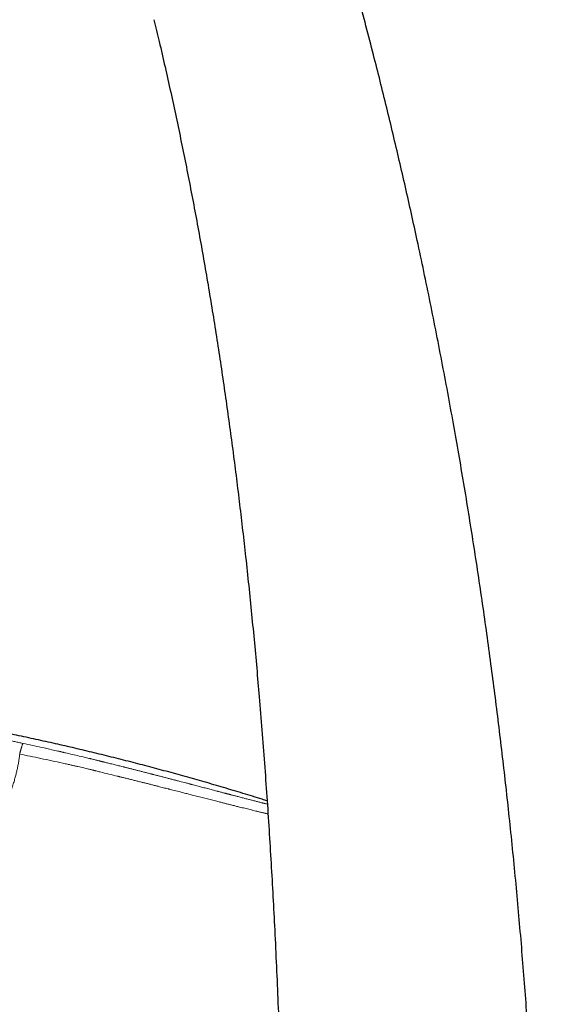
# Model space of a CAD drawing. Header units: millimetres. Extents: x 8 to 949, y 12 to 889.
# Tile 16 of 256: x 135 to 185, y 721 to 816. Entities that reach past the tile are written whole.
import ezdxf

# ---------------------------------------------------------------- set-up
doc = ezdxf.new("R2010")
doc.units = ezdxf.units.MM

msp = doc.modelspace()

# ---------------------------------------------------------------- linework, layer by layer
at = {"color": 7, "linetype": 'Continuous', "lineweight": 30}
for points, knots in [([(185.369, 679.521), (185.367, 680.339), (185.36, 682.269), (185.328, 685.313), (185.276, 688.653), (185.205, 691.994), (185.115, 695.338), (185.006, 698.682), (184.881, 701.935), (184.743, 705.095), (184.592, 708.163), (184.426, 711.231), (184.243, 714.299), (184.043, 717.367), (183.827, 720.436), (183.594, 723.503), (183.345, 726.57), (183.079, 729.637), (182.797, 732.702), (182.497, 735.767), (182.186, 738.772), (181.866, 741.717), (181.537, 744.602), (181.192, 747.486), (180.833, 750.368), (180.456, 753.26), (180.062, 756.162), (179.651, 759.074), (179.223, 761.983), (178.78, 764.89), (178.321, 767.794), (177.845, 770.696), (177.353, 773.594), (176.837, 776.535), (176.296, 779.519), (175.728, 782.544), (175.142, 785.566), (174.539, 788.584), (173.916, 791.597), (173.307, 794.463), (172.712, 797.181), (172.135, 799.753), (171.544, 802.321), (170.94, 804.886), (170.322, 807.446), (169.69, 810.003), (169.023, 812.641), (168.319, 815.358), (167.577, 818.156), (166.817, 820.948), (166.245, 823.013), (165.921, 824.145), (165.863, 824.35)], [0, 0, 0, 0, 0.016735, 0.039508, 0.062295, 0.085097, 0.107912, 0.130739, 0.153578, 0.174523, 0.195477, 0.216438, 0.237407, 0.258383, 0.279365, 0.300352, 0.321345, 0.342342, 0.363343, 0.384348, 0.405356, 0.425165, 0.444977, 0.46479, 0.484603, 0.504418, 0.524478, 0.544539, 0.564599, 0.584658, 0.604715, 0.624772, 0.644826, 0.664878, 0.685883, 0.706884, 0.727882, 0.748876, 0.769866, 0.790852, 0.808836, 0.826816, 0.844793, 0.862766, 0.880735, 0.8987, 0.91666, 0.936412, 0.956158, 0.975898, 0.995633, 1, 1, 1, 1]), ([(147.813, 815.961), (147.982, 815.255), (148.346, 813.736), (148.884, 811.398), (149.428, 808.964), (149.951, 806.539), (150.456, 804.125), (150.946, 801.707), (151.423, 799.268), (151.887, 796.809), (152.339, 794.329), (152.776, 791.845), (153.198, 789.358), (153.605, 786.867), (153.997, 784.373), (154.375, 781.876), (154.739, 779.375), (155.089, 776.872), (155.425, 774.365), (155.748, 771.856), (156.058, 769.345), (156.355, 766.831), (156.649, 764.231), (156.938, 761.544), (157.222, 758.771), (157.492, 755.996), (157.747, 753.219), (158.002, 750.294), (158.254, 747.222), (158.5, 744.002), (158.729, 740.781), (158.942, 737.558), (159.139, 734.334), (159.321, 731.11), (159.494, 727.777), (159.656, 724.336), (159.807, 720.788), (159.942, 717.24), (160.062, 713.693), (160.168, 710.147), (160.259, 706.603), (160.338, 703.06), (160.403, 699.52), (160.445, 696.907), (160.462, 695.475), (160.465, 695.222)], [0, 0, 0, 0, 0.017902, 0.038522, 0.059148, 0.079414, 0.099687, 0.119968, 0.140256, 0.160967, 0.181686, 0.202414, 0.223151, 0.243896, 0.264649, 0.285411, 0.306182, 0.32696, 0.347747, 0.368541, 0.389343, 0.410152, 0.430968, 0.453873, 0.476785, 0.499704, 0.522629, 0.54556, 0.572097, 0.598639, 0.625185, 0.651734, 0.678284, 0.704834, 0.731382, 0.760581, 0.789774, 0.818959, 0.848133, 0.877293, 0.906439, 0.935566, 0.964673, 0.993756, 1, 1, 1, 1]), ([(158.753, 740.371), (158.597, 740.421), (157.821, 740.667), (156.42, 741.096), (154.551, 741.657), (152.693, 742.199), (150.845, 742.723), (149.007, 743.229), (147.168, 743.721), (145.316, 744.202), (143.451, 744.672), (141.572, 745.13), (139.692, 745.574), (137.811, 746.003), (135.929, 746.418), (134.046, 746.818), (132.057, 747.226), (129.962, 747.638), (127.761, 748.051), (125.558, 748.445), (123.354, 748.821), (121.148, 749.177), (118.982, 749.509), (116.856, 749.816), (114.771, 750.101), (112.685, 750.37), (110.596, 750.623), (108.498, 750.861), (106.389, 751.084), (104.269, 751.291), (102.148, 751.482), (100.024, 751.657), (97.899, 751.816), (95.772, 751.96), (93.643, 752.087), (91.584, 752.195), (89.596, 752.286), (87.679, 752.361), (85.76, 752.424), (83.839, 752.476), (81.917, 752.515), (79.993, 752.54), (78.207, 752.549), (76.559, 752.546), (75.05, 752.532), (73.541, 752.507), (72.032, 752.469), (70.533, 752.419), (69.044, 752.355), (67.565, 752.277), (66.087, 752.184), (64.602, 752.075), (63.108, 751.948), (61.606, 751.802), (60.106, 751.637), (58.609, 751.454), (57.115, 751.252), (55.623, 751.032), (54.63, 750.87), (54.134, 750.789)], [0, 0, 0, 0, 0.00463, 0.023079, 0.041493, 0.059874, 0.077896, 0.095889, 0.113855, 0.131794, 0.150074, 0.168329, 0.186562, 0.204773, 0.222963, 0.241135, 0.259289, 0.280449, 0.30159, 0.322713, 0.34382, 0.364914, 0.385998, 0.405868, 0.425731, 0.44559, 0.465446, 0.4853, 0.5054, 0.525502, 0.545608, 0.565718, 0.585834, 0.605958, 0.626091, 0.646235, 0.664335, 0.682446, 0.70057, 0.718708, 0.736859, 0.755019, 0.773187, 0.787434, 0.801682, 0.81593, 0.830177, 0.84442, 0.858405, 0.872384, 0.886359, 0.900328, 0.914576, 0.928818, 0.943055, 0.95729, 0.971524, 0.98576, 1, 1, 1, 1])]:
    msp.add_open_spline(points, degree=3, knots=knots, dxfattribs=at)
at = {"color": 252, "linetype": 'Continuous', "lineweight": 0}
for points, knots in [([(135.148, 745.934), (135.012, 745.963), (134.748, 746.02), (134.36, 746.103), (133.991, 746.181), (133.641, 746.255), (133.311, 746.324), (133.001, 746.388), (132.711, 746.448), (132.438, 746.504), (132.183, 746.557), (131.944, 746.606), (131.721, 746.651), (131.518, 746.692), (131.333, 746.729), (131.167, 746.762), (131.019, 746.792), (130.913, 746.813), (130.84, 746.828), (130.782, 746.839), (130.711, 746.854), (130.627, 746.87), (130.542, 746.887), (130.416, 746.912), (130.247, 746.946), (130.017, 746.991), (129.766, 747.04), (129.49, 747.094), (129.171, 747.155), (128.804, 747.226), (128.388, 747.305), (127.954, 747.387), (127.509, 747.47), (127.055, 747.555), (126.592, 747.64), (126.222, 747.707), (125.955, 747.755), (125.81, 747.781), (125.683, 747.804), (125.57, 747.824), (125.456, 747.844), (125.341, 747.865), (125.138, 747.901), (124.845, 747.952), (124.457, 748.02), (124.056, 748.09), (123.623, 748.164), (123.159, 748.243), (122.682, 748.323), (122.341, 748.379), (122.15, 748.411), (122.093, 748.42), (122.042, 748.428), (121.991, 748.437), (121.884, 748.454), (121.717, 748.482), (121.486, 748.519), (121.241, 748.559), (120.984, 748.6), (120.699, 748.646), (120.384, 748.695), (120.038, 748.75), (119.675, 748.806), (119.294, 748.865), (118.934, 748.92), (118.596, 748.971), (118.284, 749.018), (118.061, 749.051), (117.934, 749.07), (117.908, 749.074), (117.885, 749.077), (117.863, 749.081), (117.84, 749.084), (117.789, 749.092), (117.681, 749.108), (117.455, 749.141), (117.135, 749.188), (116.745, 749.244), (116.339, 749.302), (115.917, 749.361), (115.512, 749.418), (115.126, 749.471), (114.872, 749.506), (114.725, 749.526), (114.685, 749.531), (114.647, 749.536), (114.608, 749.542), (114.57, 749.547), (114.483, 749.558), (114.163, 749.601), (113.417, 749.7), (112.693, 749.794), (112.166, 749.86), (112.03, 749.877), (111.884, 749.895), (111.736, 749.913), (111.588, 749.932), (111.44, 749.95), (111.292, 749.968), (110.883, 750.018), (109.97, 750.127), (108.61, 750.283), (107.065, 750.452), (106.073, 750.553), (105.577, 750.603)], [0, 0, 0, 0, 0.0138612, 0.0270871, 0.0396779, 0.0516337, 0.0629547, 0.0734557, 0.0833446, 0.0926214, 0.1012862, 0.1094971, 0.1170708, 0.1240074, 0.1303069, 0.1359695, 0.140995, 0.1453835, 0.14683, 0.1484906, 0.1512905, 0.1541337, 0.1570204, 0.1599505, 0.1670291, 0.1743489, 0.1833776, 0.1927483, 0.202461, 0.2160047, 0.2301618, 0.2449322, 0.260316, 0.2755037, 0.2912452, 0.3075406, 0.3131525, 0.3184786, 0.3222633, 0.3260943, 0.3299718, 0.3338956, 0.3378658, 0.3505718, 0.3637307, 0.3773428, 0.391408, 0.407699, 0.4245587, 0.4398658, 0.4422989, 0.4439722, 0.4456721, 0.4473987, 0.449152, 0.456541, 0.4643689, 0.4726359, 0.4813419, 0.4904869, 0.501591, 0.5132805, 0.5255553, 0.5384156, 0.5518613, 0.5620936, 0.5726408, 0.5835028, 0.5846792, 0.5854347, 0.5861924, 0.5869523, 0.5877144, 0.5884788, 0.5921126, 0.5987251, 0.6113398, 0.6244943, 0.6381887, 0.6524229, 0.667197, 0.6791573, 0.6914494, 0.6927953, 0.6940962, 0.695397, 0.6966977, 0.6979984, 0.699299, 0.7054297, 0.7302961, 0.7746414, 0.7785884, 0.7833743, 0.7883485, 0.7933225, 0.7982965, 0.8032705, 0.8082444, 0.8132182, 0.8444812, 0.9003061, 0.9501508, 1, 1, 1, 1]), ([(135.148, 745.934), (135.146, 745.933), (135.141, 745.929), (135.131, 745.916), (135.119, 745.892), (135.103, 745.856), (135.085, 745.807), (135.063, 745.747), (135.04, 745.677), (135.015, 745.599), (134.989, 745.513), (134.962, 745.421), (134.935, 745.326), (134.909, 745.231), (134.885, 745.139), (134.863, 745.052), (134.843, 744.97), (134.83, 744.917), (134.824, 744.891)], [0, 0, 0, 0, 0.044394, 0.092976, 0.148093, 0.210234, 0.278411, 0.350736, 0.425122, 0.499992, 0.574828, 0.649117, 0.721309, 0.789355, 0.851416, 0.906549, 0.955287, 1, 1, 1, 1]), ([(158.775, 740.049), (158.73, 740.061), (158.633, 740.085), (158.519, 740.114), (158.441, 740.134), (158.408, 740.142), (158.379, 740.149), (158.35, 740.157), (158.321, 740.164), (158.197, 740.196), (157.977, 740.252), (157.652, 740.335), (157.318, 740.421), (156.972, 740.511), (156.613, 740.604), (156.241, 740.701), (155.89, 740.793), (155.565, 740.878), (155.352, 740.933), (155.226, 740.966), (155.193, 740.975), (155.17, 740.981), (155.147, 740.987), (155.111, 740.997), (155.058, 741.01), (154.987, 741.029), (154.907, 741.05), (154.818, 741.074), (154.717, 741.1), (154.605, 741.129), (154.477, 741.163), (154.332, 741.201), (154.176, 741.242), (154.063, 741.272), (153.996, 741.289), (153.975, 741.295), (153.953, 741.301), (153.932, 741.306), (153.91, 741.312), (153.747, 741.355), (153.441, 741.435), (152.989, 741.554), (152.532, 741.674), (152.073, 741.795), (151.747, 741.88), (151.551, 741.932), (151.485, 741.949), (151.414, 741.967), (151.344, 741.986), (151.273, 742.004), (151.119, 742.045), (150.893, 742.104), (150.598, 742.181), (150.304, 742.257), (150, 742.337), (149.687, 742.418), (149.361, 742.503), (149.025, 742.59), (148.679, 742.68), (148.345, 742.766), (148.027, 742.848), (147.808, 742.905), (147.684, 742.936), (147.651, 742.945), (147.618, 742.953), (147.582, 742.963), (147.539, 742.974), (147.49, 742.986), (147.353, 743.022), (147.133, 743.078), (146.82, 743.158), (146.504, 743.239), (146.186, 743.32), (145.881, 743.398), (145.632, 743.461), (145.44, 743.51), (145.306, 743.544), (145.182, 743.575), (145.063, 743.605), (144.944, 743.635), (144.793, 743.673), (144.61, 743.719), (144.394, 743.774), (144.178, 743.828), (143.961, 743.882), (143.735, 743.939), (143.462, 744.007), (143.209, 744.069), (143.027, 744.114), (142.954, 744.132), (142.924, 744.14), (142.898, 744.146), (142.869, 744.153), (142.833, 744.162), (142.778, 744.175), (142.709, 744.192), (142.625, 744.213), (142.526, 744.237), (142.409, 744.266), (142.273, 744.299), (142.118, 744.337), (141.945, 744.379), (141.813, 744.411), (141.726, 744.432), (141.691, 744.44), (141.657, 744.448), (141.623, 744.457), (141.588, 744.465), (141.554, 744.473), (141.468, 744.494), (141.142, 744.572), (140.606, 744.7), (139.914, 744.863), (139.43, 744.976), (139.134, 745.044), (139.021, 745.07), (138.919, 745.094), (138.817, 745.117), (138.715, 745.141), (138.612, 745.164), (138.357, 745.223), (137.801, 745.349), (136.681, 745.601), (135.747, 745.804), (135.148, 745.934)], [0, 0, 0, 0, 0.0084373, 0.01814, 0.0206589, 0.0223704, 0.0240815, 0.0257922, 0.0275026, 0.0292127, 0.0475274, 0.0652049, 0.0829431, 0.1007568, 0.1186192, 0.1367391, 0.1551487, 0.1686859, 0.1821533, 0.1845171, 0.1858116, 0.1866753, 0.1876908, 0.1888579, 0.1915919, 0.1949107, 0.198435, 0.2024423, 0.2069328, 0.2119068, 0.2173652, 0.2239301, 0.2310847, 0.2378709, 0.2387937, 0.2397244, 0.240663, 0.2416096, 0.2425641, 0.2435266, 0.262764, 0.2820555, 0.3013432, 0.3205642, 0.3396589, 0.3419319, 0.3448736, 0.347798, 0.3507052, 0.3535953, 0.3564686, 0.3697897, 0.3813785, 0.3926876, 0.405795, 0.4185219, 0.4308726, 0.4453762, 0.4593353, 0.4727544, 0.485637, 0.4978123, 0.4991467, 0.5004747, 0.5017961, 0.5031111, 0.5049016, 0.5069384, 0.5089651, 0.5214043, 0.5334522, 0.5466708, 0.5593893, 0.5716096, 0.5833329, 0.5892757, 0.5946496, 0.5994051, 0.6041613, 0.6089183, 0.6136759, 0.6223092, 0.630945, 0.6395834, 0.6482244, 0.6570021, 0.666749, 0.6810741, 0.6873446, 0.688574, 0.6898025, 0.6910303, 0.6916533, 0.6932379, 0.6954168, 0.69819, 0.7015577, 0.7055197, 0.7100761, 0.7156048, 0.7218129, 0.7287005, 0.7362677, 0.7377055, 0.7390812, 0.7404558, 0.7418294, 0.743202, 0.7445736, 0.7459441, 0.7534638, 0.7836643, 0.810198, 0.8363251, 0.8415957, 0.8457108, 0.8497841, 0.8538574, 0.8579308, 0.8620043, 0.866078, 0.8884846, 0.9285041, 1, 1, 1, 1]), ([(134.824, 744.891), (134.811, 744.771), (134.782, 744.528), (134.727, 744.162), (134.661, 743.791), (134.584, 743.416), (134.496, 743.038), (134.394, 742.64), (134.275, 742.223), (134.138, 741.787), (133.989, 741.355), (133.828, 740.924), (133.654, 740.496), (133.468, 740.07), (133.271, 739.647), (133.062, 739.228), (132.843, 738.814), (132.614, 738.405), (132.375, 738.002), (132.125, 737.601), (131.864, 737.202), (131.591, 736.805), (131.308, 736.41), (131.014, 736.02), (130.712, 735.635), (130.404, 735.26), (130.092, 734.893), (129.776, 734.536), (129.454, 734.186), (129.125, 733.84), (128.789, 733.5), (128.448, 733.166), (128.104, 732.842), (127.756, 732.526), (127.408, 732.22), (127.06, 731.925), (126.714, 731.642), (126.368, 731.371), (126.054, 731.133), (125.77, 730.925), (125.514, 730.744), (125.258, 730.567), (125.005, 730.397), (124.759, 730.236), (124.52, 730.084), (124.256, 729.922), (123.967, 729.751), (123.65, 729.571), (123.334, 729.399), (123.025, 729.239), (122.723, 729.089), (122.428, 728.949), (122.188, 728.84), (122.001, 728.758), (121.865, 728.7), (121.731, 728.644), (121.603, 728.592), (121.455, 728.533), (121.285, 728.468), (121.091, 728.396), (120.938, 728.342), (120.825, 728.302), (120.75, 728.277), (120.675, 728.251), (120.6, 728.227), (120.526, 728.203), (120.398, 728.162), (120.218, 728.107), (119.989, 728.04), (119.763, 727.977), (119.54, 727.918), (119.342, 727.869), (119.166, 727.827), (119.012, 727.792), (118.844, 727.755), (118.725, 727.731), (118.648, 727.715), (118.627, 727.711), (118.605, 727.707), (118.584, 727.703), (118.563, 727.699), (118.542, 727.695), (118.478, 727.682), (118.371, 727.663), (118.228, 727.637), (118.088, 727.614), (117.954, 727.592), (117.826, 727.573), (117.706, 727.555), (117.593, 727.54), (117.487, 727.526), (117.424, 727.518), (117.392, 727.514)], [0, 0, 0, 0, 0.011058, 0.022281, 0.033681, 0.045265, 0.057045, 0.068771, 0.082456, 0.096135, 0.109823, 0.123533, 0.13731, 0.151095, 0.164901, 0.178741, 0.192624, 0.206315, 0.220071, 0.233904, 0.247824, 0.261966, 0.276154, 0.290403, 0.304722, 0.319019, 0.33299, 0.346966, 0.360958, 0.374977, 0.389241, 0.403461, 0.417647, 0.431811, 0.446048, 0.460043, 0.473969, 0.487838, 0.50166, 0.511727, 0.522, 0.532484, 0.542728, 0.552738, 0.562556, 0.572125, 0.585317, 0.598637, 0.612095, 0.625697, 0.638765, 0.651977, 0.66534, 0.671693, 0.678083, 0.684508, 0.690795, 0.696497, 0.70611, 0.715863, 0.725759, 0.729685, 0.733634, 0.737606, 0.7416, 0.745616, 0.749656, 0.762546, 0.775756, 0.789288, 0.803147, 0.817335, 0.827949, 0.838743, 0.849717, 0.86448, 0.866157, 0.867838, 0.869522, 0.871211, 0.872904, 0.874601, 0.876302, 0.888754, 0.901558, 0.914714, 0.928223, 0.942086, 0.956048, 0.970353, 0.985003, 1, 1, 1, 1]), ([(158.837, 739.101), (158.812, 739.107), (158.75, 739.121), (158.673, 739.14), (158.62, 739.152), (158.602, 739.157), (158.596, 739.158), (158.591, 739.16), (158.585, 739.161), (158.58, 739.162), (158.476, 739.187), (158.276, 739.235), (157.977, 739.307), (157.682, 739.379), (157.394, 739.449), (157.116, 739.517), (156.848, 739.583), (156.591, 739.646), (156.338, 739.709), (156.055, 739.779), (155.735, 739.859), (155.378, 739.949), (155.088, 740.022), (154.867, 740.078), (154.72, 740.115), (154.572, 740.153), (154.423, 740.19), (154.272, 740.229), (154.01, 740.295), (153.63, 740.392), (153.125, 740.52), (152.603, 740.654), (152.064, 740.792), (151.559, 740.921), (151.092, 741.04), (150.666, 741.149), (150.183, 741.272), (149.755, 741.381), (149.461, 741.456), (149.354, 741.483), (149.324, 741.491), (149.294, 741.498), (149.265, 741.506), (149.235, 741.513), (149.205, 741.521), (149.114, 741.544), (148.955, 741.585), (148.721, 741.644), (148.469, 741.708), (148.197, 741.777), (147.906, 741.851), (147.596, 741.93), (147.266, 742.013), (146.932, 742.097), (146.595, 742.181), (146.257, 742.266), (145.904, 742.354), (145.552, 742.442), (145.201, 742.529), (144.868, 742.611), (144.633, 742.669), (144.499, 742.702), (144.457, 742.712), (144.415, 742.723), (144.373, 742.733), (144.33, 742.744), (144.024, 742.819), (143.454, 742.959), (142.763, 743.13), (142.33, 743.236), (142.157, 743.278), (142.104, 743.292), (142.05, 743.305), (141.996, 743.318), (141.946, 743.331), (141.871, 743.349), (141.768, 743.374), (141.629, 743.408), (141.458, 743.449), (141.252, 743.498), (141.008, 743.555), (140.742, 743.618), (140.455, 743.684), (140.209, 743.741), (140.01, 743.786), (139.864, 743.82), (139.713, 743.854), (139.572, 743.886), (139.328, 743.941), (138.783, 744.063), (137.929, 744.251), (136.884, 744.474), (135.851, 744.688), (135.165, 744.824), (134.824, 744.891)], [0, 0, 0, 0, 0.004435, 0.010524, 0.012986, 0.013299, 0.013609, 0.013917, 0.014223, 0.014526, 0.014827, 0.031419, 0.047325, 0.062544, 0.077078, 0.090928, 0.103866, 0.116145, 0.127766, 0.139644, 0.155624, 0.171745, 0.18801, 0.194439, 0.20089, 0.207364, 0.21386, 0.220378, 0.226919, 0.247756, 0.269093, 0.290932, 0.313273, 0.336116, 0.353188, 0.370532, 0.388147, 0.411812, 0.422374, 0.423566, 0.424758, 0.425952, 0.427146, 0.428342, 0.429539, 0.430738, 0.43933, 0.448678, 0.458783, 0.469645, 0.481265, 0.493643, 0.50678, 0.520676, 0.533533, 0.546978, 0.56101, 0.57563, 0.588982, 0.602789, 0.615316, 0.616982, 0.618655, 0.620334, 0.622019, 0.623709, 0.625406, 0.658489, 0.691594, 0.707916, 0.710054, 0.712192, 0.71433, 0.716467, 0.718605, 0.720339, 0.725396, 0.730905, 0.736865, 0.74572, 0.755416, 0.765952, 0.777328, 0.789544, 0.795186, 0.80099, 0.806957, 0.813068, 0.81773, 0.835989, 0.877738, 0.918989, 0.959743, 1, 1, 1, 1])]:
    msp.add_open_spline(points, degree=3, knots=knots, dxfattribs=at)

doc.saveas('drawing.dxf')
